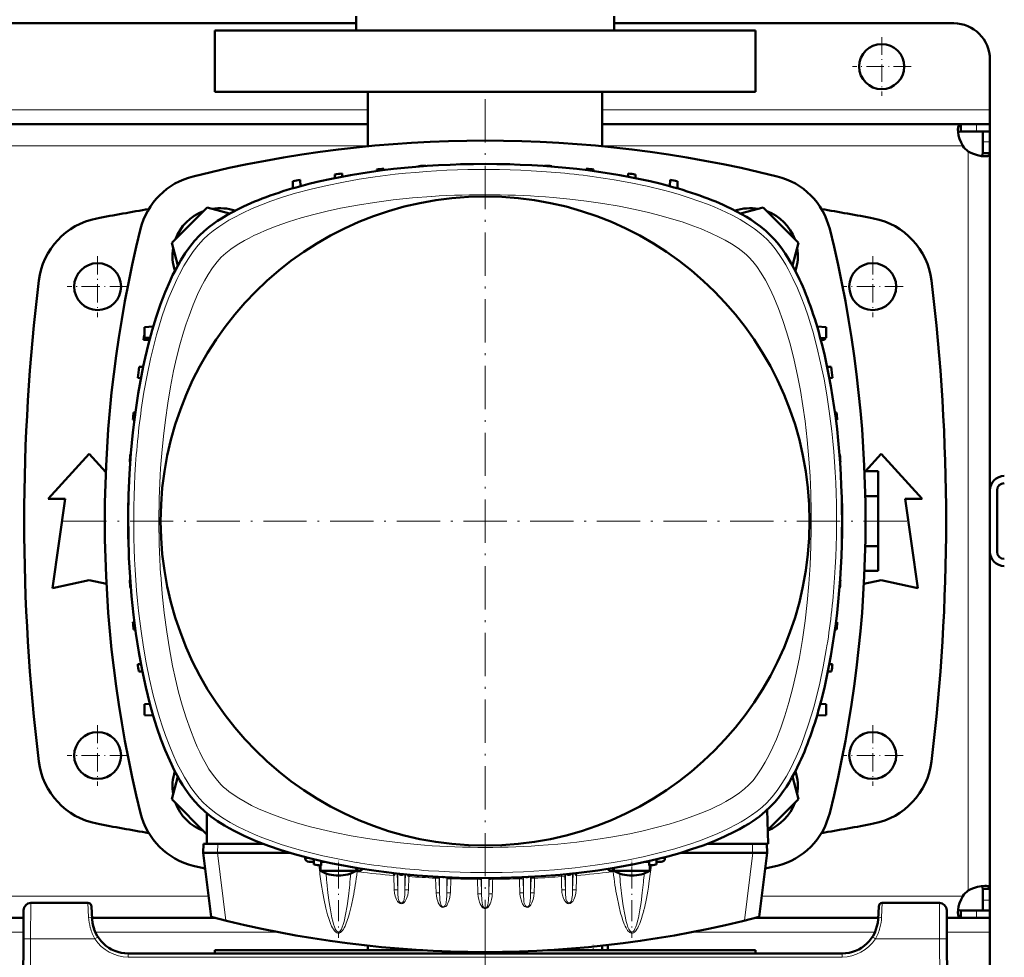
# Model space of a CAD drawing. Extents: x -1438 to 1837, y -1689 to 607.
# Tile 15 of 92: x 168 to 441, y -1374 to -1114. Entities that reach past the tile are written whole.
import ezdxf

# ---------------------------------------------------------------- set-up
doc = ezdxf.new("R2010")
doc.units = 0
doc.linetypes.add('DASHDOT', pattern=[18.5, 12, -3, 0.5, -3])

msp = doc.modelspace()

# ---------------------------------------------------------------- linework, layer by layer
at = {"color": 7, "lineweight": 50}
for p, q in [((261.04, -1117.01), (261.04, -1113.01)), ((332.54, -1113.01), (332.54, -1117.01)), ((261.04, -1115.01), (12.54, -1115.01)), ((221.79, -1117.01), (296.79, -1117.01)), ((221.79, -1134.01), (221.79, -1117.01)), ((296.79, -1117.01), (371.79, -1117.01)), ((426.79, -1115.01), (332.54, -1115.01)), ((371.79, -1134.01), (371.79, -1117.01)), ((436.79, -1139.01), (436.79, -1125.01)), ((296.79, -1134.01), (221.79, -1134.01)), ((264.29, -1149.09), (264.29, -1134.01)), ((371.79, -1134.01), (296.79, -1134.01)), ((329.29, -1149.09), (329.29, -1134.01)), ((436.79, -1143.01), (436.79, -1139.01)), ((264.29, -1143.01), (9.29, -1143.01)), ((428.76, -1143.01), (329.29, -1143.01)), ((428.76, -1143.01), (428.76, -1145.01)), ((433.09, -1143.01), (428.76, -1143.01)), ((436.79, -1143.01), (433.09, -1143.01)), ((436.79, -1143.01), (436.79, -1145.01)), ((433.09, -1145.01), (428.76, -1145.01)), ((436.79, -1145.01), (433.09, -1145.01)), ((434.79, -1147.87), (434.79, -1145.01)), ((436.79, -1145.01), (436.7, -1145.01)), ((436.79, -1147.87), (436.79, -1145.01)), ((434.79, -1151.04), (434.79, -1147.87)), ((436.79, -1151.04), (436.79, -1147.87)), ((436.79, -1151.04), (434.79, -1151.04)), ((436.79, -1244.44), (436.79, -1151.04)), ((278.35, -1154.57), (278.34, -1154.73)), ((280.35, -1154.46), (280.35, -1154.58)), ((289.97, -1154.09), (289.97, -1154.11)), ((303.6, -1154.09), (303.6, -1154.11)), ((313.22, -1154.46), (313.22, -1154.58)), ((315.22, -1154.57), (315.23, -1154.73)), ((255.1, -1156.92), (255.06, -1157.93)), ((257.1, -1156.64), (257.13, -1157.53)), ((266.72, -1155.52), (266.7, -1155.98)), ((268.72, -1155.32), (268.73, -1155.71)), ((324.85, -1155.32), (324.83, -1155.71)), ((326.85, -1155.52), (326.86, -1155.98)), ((336.47, -1156.64), (336.44, -1157.53)), ((338.47, -1156.92), (338.51, -1157.93)), ((243.4, -1160.78), (243.47, -1158.78)), ((245.53, -1160.18), (245.47, -1158.43)), ((348.03, -1160.18), (348.1, -1158.43)), ((350.16, -1160.78), (350.1, -1158.78)), ((219.67, -1166.08), (209.87, -1175.88)), ((225.92, -1167.76), (219.67, -1166.08)), ((373.92, -1166.08), (367.65, -1167.76)), ((383.71, -1175.88), (373.92, -1166.08)), ((209.87, -1175.88), (211.54, -1182.14)), ((382.03, -1182.16), (383.71, -1175.88)), ((202.27, -1199.23), (204.71, -1199.1)), ((202.27, -1202.23), (202.27, -1199.23)), ((388.86, -1199.09), (391.38, -1199.23)), ((391.38, -1199.23), (391.38, -1202.23)), ((202.02, -1202.76), (202.03, -1202.72)), ((203.67, -1202.82), (202.02, -1202.76)), ((202.03, -1202.72), (203.68, -1202.77)), ((202.27, -1202.23), (203.83, -1202.23)), ((389.76, -1202.31), (391.38, -1202.23)), ((389.9, -1202.82), (390.4, -1202.8)), ((201.92, -1210.26), (200.84, -1210.29)), ((392.73, -1210.29), (391.65, -1210.26)), ((200.42, -1213.32), (201.3, -1213.35)), ((392.26, -1213.35), (393.15, -1213.32)), ((199.29, -1222.95), (199.75, -1222.93)), ((393.81, -1222.93), (394.27, -1222.95)), ((199.1, -1224.95), (199.49, -1224.96)), ((394.08, -1224.96), (394.47, -1224.95)), ((175.57, -1246.88), (186.94, -1234.38)), ((186.94, -1234.38), (191.56, -1239.46)), ((402.3, -1239.15), (406.64, -1234.38)), ((406.64, -1234.38), (418.02, -1246.88)), ((198.23, -1236.57), (198.36, -1236.57)), ((198.35, -1234.57), (198.51, -1234.56)), ((395.06, -1234.56), (395.22, -1234.57)), ((395.21, -1236.57), (395.33, -1236.57)), ((402, -1239.15), (405.79, -1239.15)), ((405.79, -1239.15), (405.79, -1246.08)), ((436.79, -1244.51), (436.79, -1261.51)), ((438.79, -1244.51), (438.79, -1261.51)), ((180.32, -1246.88), (175.57, -1246.88)), ((176.82, -1271.63), (180.32, -1246.88)), ((197.86, -1246.2), (197.88, -1246.19)), ((395.69, -1246.19), (395.71, -1246.2)), ((402.22, -1246.08), (405.79, -1246.08)), ((405.79, -1246.08), (405.79, -1259.94)), ((413.27, -1246.88), (416.77, -1271.63)), ((418.02, -1246.88), (413.27, -1246.88)), ((197.78, -1248.19), (197.78, -1252.85)), ((197.82, -1248.2), (197.83, -1248.2)), ((395.74, -1248.2), (395.78, -1248.19)), ((395.78, -1248.2), (395.78, -1248.19)), ((395.78, -1257.82), (395.78, -1248.2)), ((197.78, -1253.17), (197.78, -1257.82)), ((197.82, -1257.82), (197.83, -1257.82)), ((395.74, -1257.82), (395.78, -1257.82)), ((395.78, -1257.82), (395.78, -1257.82)), ((197.86, -1259.82), (197.88, -1259.82)), ((395.69, -1259.82), (395.71, -1259.82)), ((402.22, -1259.94), (405.79, -1259.94)), ((405.79, -1259.94), (405.79, -1266.86)), ((436.79, -1261.57), (436.79, -1354.98)), ((402, -1266.86), (405.79, -1266.86)), ((186.94, -1269.38), (176.82, -1271.63)), ((191.74, -1270.45), (186.94, -1269.38)), ((198.23, -1269.45), (198.36, -1269.44)), ((395.21, -1269.44), (395.33, -1269.45)), ((406.64, -1269.38), (401.84, -1270.45)), ((416.77, -1271.63), (406.64, -1269.38)), ((198.35, -1271.45), (198.51, -1271.45)), ((395.06, -1271.45), (395.22, -1271.45)), ((199.1, -1281.07), (199.49, -1281.06)), ((199.29, -1283.07), (199.75, -1283.09)), ((393.81, -1283.09), (394.27, -1283.07)), ((394.08, -1281.06), (394.47, -1281.07)), ((201.3, -1292.66), (200.42, -1292.7)), ((392.26, -1292.66), (393.15, -1292.7)), ((200.69, -1294.7), (201.71, -1294.73)), ((391.86, -1294.73), (392.87, -1294.7)), ((202.27, -1303.79), (203.8, -1303.71)), ((202.27, -1303.79), (202.27, -1306.79)), ((389.76, -1303.71), (391.38, -1303.79)), ((391.38, -1306.79), (391.38, -1303.79)), ((204.71, -1306.92), (202.27, -1306.79)), ((388.86, -1306.92), (391.38, -1306.79)), ((211.54, -1323.88), (209.87, -1330.13)), ((383.71, -1330.13), (382.03, -1323.86)), ((209.87, -1330.13), (219.62, -1339.88)), ((375.18, -1338.67), (383.71, -1330.13)), ((219.62, -1342.51), (219.62, -1334.04)), ((375.04, -1333.1), (375.28, -1342.47)), ((218.65, -1342.51), (218.58, -1345.01)), ((219.62, -1342.51), (218.65, -1342.51)), ((235.21, -1342.51), (219.62, -1342.51)), ((375.28, -1342.51), (358.36, -1342.51)), ((374.98, -1345.01), (374.92, -1342.51)), ((375.28, -1342.51), (375.28, -1342.47)), ((220.76, -1362.71), (218.58, -1345.01)), ((218.58, -1345.01), (222.55, -1345.01)), ((222.58, -1345.01), (222.55, -1345.01)), ((222.58, -1345.01), (242.62, -1345.01)), ((246.91, -1346.21), (246.9, -1346.53)), ((346.65, -1346.21), (346.67, -1346.53)), ((350.94, -1345.01), (370.98, -1345.01)), ((370.98, -1345.01), (371.01, -1345.01)), ((374.98, -1345.01), (371.01, -1345.01)), ((372.81, -1362.71), (374.98, -1345.01)), ((247.98, -1347.51), (249.26, -1347.51)), ((249.28, -1348.22), (249.23, -1346.79)), ((251.08, -1349.97), (251.08, -1348.51)), ((251.28, -1348.54), (251.33, -1347.28)), ((251.32, -1347.51), (251.47, -1347.51)), ((251.47, -1347.51), (251.69, -1347.51)), ((251.69, -1347.51), (251.75, -1347.51)), ((252.33, -1347.51), (251.75, -1347.51)), ((341.81, -1347.51), (341.23, -1347.51)), ((342.09, -1347.51), (341.81, -1347.51)), ((342.09, -1347.51), (342.25, -1347.51)), ((342.28, -1348.54), (342.24, -1347.28)), ((342.48, -1349.97), (342.48, -1348.51)), ((344.28, -1348.22), (344.33, -1346.79)), ((344.31, -1347.51), (345.58, -1347.51)), ((251.69, -1349.97), (251.08, -1349.97)), ((258.48, -1349.97), (251.69, -1349.97)), ((261.08, -1349.97), (258.48, -1349.97)), ((261.08, -1349.97), (261.08, -1349.51)), ((271.77, -1350.66), (271.42, -1351.27)), ((275.33, -1351.02), (275.64, -1351.6)), ((321.79, -1350.66), (322.15, -1351.27)), ((332.48, -1349.97), (332.48, -1349.51)), ((333.09, -1349.97), (332.48, -1349.97)), ((333.09, -1349.97), (339.88, -1349.97)), ((339.88, -1349.97), (342.48, -1349.97)), ((434.79, -1354.98), (434.79, -1358.14)), ((436.79, -1354.98), (434.79, -1354.98)), ((436.79, -1354.98), (436.79, -1358.14)), ((186.62, -1358.9), (170.76, -1358.9)), ((187.81, -1363.42), (187.62, -1359.84)), ((405.95, -1359.84), (405.76, -1363.42)), ((422.82, -1358.9), (406.95, -1358.9)), ((434.79, -1358.14), (434.79, -1361.01)), ((436.79, -1358.14), (436.79, -1361.01)), ((168.76, -1360.88), (168.72, -1368.84)), ((424.82, -1360.88), (424.86, -1368.84)), ((428.76, -1363.01), (428.76, -1361.01)), ((433.09, -1361.01), (428.76, -1361.01)), ((436.79, -1361.01), (433.09, -1361.01)), ((436.79, -1361.01), (434.79, -1361.01)), ((436.79, -1363.01), (436.79, -1361.01)), ((168.75, -1363.01), (104.83, -1363.01)), ((221.88, -1363.01), (187.79, -1363.01)), ((405.78, -1363.01), (371.68, -1363.01)), ((428.76, -1363.01), (424.83, -1363.01)), ((433.09, -1363.01), (428.76, -1363.01)), ((436.79, -1363.01), (433.09, -1363.01)), ((436.79, -1363.01), (436.79, -1367.01)), ((436.79, -1367.01), (436.79, -1381.01)), ((168.29, -1450.9), (168.72, -1368.84)), ((264.29, -1372.01), (264.29, -1370.74)), ((329.29, -1372.01), (329.29, -1370.74)), ((330.79, -1372.01), (330.79, -1370.57)), ((425.29, -1450.9), (424.86, -1368.84)), ((395.78, -1372.9), (197.8, -1372.9)), ((279.47, -1372.01), (221.79, -1372.01)), ((221.79, -1372.9), (221.79, -1372.01)), ((371.79, -1372.01), (314.09, -1372.01)), ((371.79, -1372.9), (371.79, -1372.01))]:
    msp.add_line(p, q, dxfattribs=at)
at = {"color": 7, "linetype": 'DASHDOT', "lineweight": 18, "ltscale": 0.40625}
for p, q in [((406.79, -1118.88), (406.79, -1135.13)), ((414.92, -1127.01), (398.67, -1127.01))]:
    msp.add_line(p, q, dxfattribs=at)
at = {"color": 7, "linetype": 'DASHDOT', "lineweight": 18}
for p, q in [((296.78, -1136.01), (296.78, -1370.01)), ((413.78, -1253.01), (179.78, -1253.01)), ((296.79, -1395.23), (296.79, -1368.52))]:
    msp.add_line(p, q, dxfattribs=at)
at = {"color": 7, "lineweight": 18}
for p, q in [((264.29, -1139.01), (9.29, -1139.01)), ((436.79, -1139.01), (329.29, -1139.01)), ((433.09, -1143.01), (433.09, -1145.01)), ((264.29, -1149.01), (9.29, -1149.01)), ((429.26, -1149.01), (329.29, -1149.01)), ((436.79, -1147.87), (434.79, -1147.87)), ((430.79, -1253.01), (430.79, -1150.54)), ((430.79, -1253.01), (430.79, -1355.47)), ((222.65, -1342.51), (222.58, -1345.01)), ((370.98, -1345.01), (370.92, -1342.51)), ((224.85, -1363.76), (222.55, -1345.01)), ((371.01, -1345.01), (368.71, -1363.76)), ((246.9, -1346.53), (248.2, -1346.53)), ((345.37, -1346.53), (346.67, -1346.53)), ((261.39, -1349.81), (261.29, -1350.21)), ((261.84, -1349.97), (261.8, -1350.3)), ((271.42, -1351.27), (271.54, -1355.23)), ((272.4, -1350.73), (272.53, -1355.31)), ((272.53, -1350.74), (272.53, -1355.31)), ((274.53, -1350.95), (274.53, -1355.31)), ((274.53, -1355.31), (274.66, -1350.96)), ((275.53, -1355.23), (275.64, -1351.6)), ((283.04, -1351.61), (283.04, -1352.03)), ((284.03, -1351.66), (284.04, -1352.12)), ((284.16, -1351.67), (284.16, -1356.14)), ((286.16, -1351.77), (286.16, -1356.14)), ((286.27, -1352.28), (286.28, -1351.77)), ((287.27, -1352.19), (287.28, -1351.82)), ((306.3, -1352.19), (306.29, -1351.82)), ((307.3, -1352.28), (307.28, -1351.77)), ((307.41, -1351.77), (307.41, -1356.14)), ((309.41, -1351.67), (309.41, -1356.14)), ((309.53, -1351.66), (309.52, -1352.12)), ((310.52, -1351.61), (310.52, -1352.03)), ((317.93, -1351.6), (317.91, -1351.05)), ((319.03, -1355.31), (318.93, -1351.68)), ((319.03, -1350.95), (319.03, -1355.31)), ((321.17, -1350.73), (321.03, -1355.31)), ((321.03, -1350.74), (321.03, -1355.31)), ((331.72, -1349.97), (331.76, -1350.3)), ((332.18, -1349.81), (332.27, -1350.21)), ((283.04, -1352.03), (283.16, -1356.05)), ((284.04, -1352.12), (284.16, -1356.14)), ((286.16, -1356.14), (286.27, -1352.28)), ((287.15, -1356.05), (287.27, -1352.19)), ((294.66, -1352), (294.67, -1352.33)), ((294.67, -1352.33), (294.79, -1356.33)), ((295.66, -1352.01), (295.67, -1352.42)), ((295.67, -1352.42), (295.78, -1356.42)), ((295.78, -1352.01), (295.78, -1356.42)), ((297.78, -1352.01), (297.78, -1356.42)), ((297.9, -1352.42), (297.78, -1356.42)), ((297.91, -1352.01), (297.9, -1352.42)), ((298.9, -1352), (298.9, -1352.33)), ((307.41, -1356.14), (307.3, -1352.28)), ((309.52, -1352.12), (309.41, -1356.14)), ((220.06, -1357.01), (53.51, -1357.01)), ((429.26, -1357.01), (373.51, -1357.01)), ((170.76, -1358.9), (170.72, -1368.84)), ((186.62, -1358.9), (186.81, -1362.87)), ((406.76, -1362.87), (406.95, -1358.9)), ((422.86, -1368.84), (422.82, -1358.9)), ((436.79, -1358.14), (434.79, -1358.14)), ((433.09, -1363.01), (433.09, -1361.01)), ((168.73, -1367.01), (104.85, -1367.01)), ((239.6, -1367.01), (188.68, -1367.01)), ((404.89, -1367.01), (353.97, -1367.01)), ((436.79, -1367.01), (424.85, -1367.01)), ((170.72, -1368.84), (170.29, -1450.9)), ((188.55, -1368.84), (170.72, -1368.84)), ((189.14, -1368.46), (188.55, -1368.84)), ((189.39, -1368.31), (189.14, -1368.46)), ((422.86, -1368.84), (405.03, -1368.84)), ((422.86, -1368.84), (423.29, -1450.9)), ((197.8, -1373.89), (197.8, -1372.9)), ((395.78, -1372.9), (395.78, -1373.89)), ((395.78, -1373.89), (197.8, -1373.89))]:
    msp.add_line(p, q, dxfattribs=at)
at = {"color": 7, "linetype": 'DASHDOT', "lineweight": 18, "ltscale": 0.422498}
for p, q in [((189.29, -1179.56), (189.29, -1196.46)), ((404.29, -1179.56), (404.29, -1196.46)), ((189.29, -1309.56), (189.29, -1326.46)), ((404.29, -1309.56), (404.29, -1326.46))]:
    msp.add_line(p, q, dxfattribs=at)
at = {"color": 7, "linetype": 'DASHDOT', "lineweight": 18, "ltscale": 0.422501}
for p, q in [((197.74, -1188.01), (180.84, -1188.01)), ((412.74, -1188.01), (395.84, -1188.01)), ((197.74, -1318.01), (180.84, -1318.01)), ((412.74, -1318.01), (395.84, -1318.01))]:
    msp.add_line(p, q, dxfattribs=at)
at = {"color": 7, "linetype": 'DASHDOT', "lineweight": 18, "ltscale": 0.073828}
msp.add_line((256.08, -1350.21), (256.08, -1347.26), dxfattribs=at)
at = {"color": 7, "linetype": 'DASHDOT', "lineweight": 18, "ltscale": 0.487851}
msp.add_line((256.08, -1349.08), (256.08, -1368.59), dxfattribs=at)
at = {"color": 7, "linetype": 'DASHDOT', "lineweight": 18, "ltscale": 0.073831}
msp.add_line((337.48, -1350.21), (337.48, -1347.26), dxfattribs=at)
at = {"color": 7, "linetype": 'DASHDOT', "lineweight": 18, "ltscale": 0.487872}
msp.add_line((337.48, -1349.08), (337.48, -1368.59), dxfattribs=at)
at = {"color": 7, "linetype": 'DASHDOT', "lineweight": 18, "ltscale": 0.043002}
msp.add_line((326.79, -1372.15), (326.79, -1370.43), dxfattribs=at)
at = {"color": 7, "lineweight": 50}
for points in [[(427.91, -1144.43), (427.97, -1143.78), (428.05, -1143.52), (428.15, -1143.31), (428.29, -1143.16), (428.46, -1143.06), (428.76, -1143.01)], [(429.26, -1149.01), (428.78, -1148.06), (428.4, -1147.08), (428.13, -1146.11), (427.97, -1145.2), (427.91, -1144.43)], [(428, -1145.44), (428.17, -1145.2), (428.42, -1145.05), (428.76, -1145.01)], [(435.37, -1151.89), (434.43, -1151.81), (433.37, -1151.59), (432.26, -1151.23), (431.51, -1150.92), (430.79, -1150.54)], [(434.79, -1151.04), (434.75, -1151.38), (434.6, -1151.63), (434.36, -1151.8)], [(436.79, -1151.04), (436.77, -1151.22), (436.72, -1151.39), (436.62, -1151.53), (436.48, -1151.65), (436.31, -1151.74), (436.1, -1151.81), (435.76, -1151.87), (435.37, -1151.89)], [(229.79, -1165.79), (228.25, -1166.54), (226.67, -1167.36), (225.16, -1168.2), (223.65, -1169.1), (222.58, -1169.79), (221.52, -1170.52), (220.15, -1171.55), (218.83, -1172.64), (217.59, -1173.81)], [(375.98, -1173.81), (374.6, -1172.53), (373.14, -1171.33), (371.61, -1170.22), (370.44, -1169.43), (369.25, -1168.69), (367.87, -1167.89), (366.49, -1167.14), (365.12, -1166.44), (363.77, -1165.79)], [(217.59, -1173.81), (216.21, -1175.3), (214.88, -1176.95), (213.61, -1178.74), (212.39, -1180.68), (211.61, -1182.02), (210.86, -1183.41), (210.11, -1184.88), (209.39, -1186.39), (208.04, -1189.51), (206.73, -1192.92), (205.52, -1196.47), (204.41, -1200.13), (203.39, -1203.9), (202.46, -1207.75), (201.93, -1210.2), (201.43, -1212.67), (200.54, -1217.69), (199.77, -1222.8), (199.41, -1225.62), (199.08, -1228.46), (198.54, -1234.19), (198.14, -1239.96), (197.89, -1245.76), (197.79, -1251.58), (197.82, -1257.4), (198, -1263.22), (198.29, -1268.53), (198.71, -1273.81), (199.25, -1279.04), (199.91, -1284.22), (200.7, -1289.34), (201.63, -1294.37), (202.65, -1299.06), (203.2, -1301.37), (203.79, -1303.65), (204.73, -1307.01), (205.76, -1310.28), (206.86, -1313.45), (208.04, -1316.51), (209.31, -1319.44), (210.66, -1322.23), (211.39, -1323.6), (212.14, -1324.93), (212.87, -1326.13), (213.61, -1327.28), (214.89, -1329.07), (216.21, -1330.72), (217.59, -1332.2)], [(384, -1186.02), (383.25, -1184.47), (382.44, -1182.89), (381.59, -1181.38), (380.69, -1179.87), (380, -1178.8), (379.27, -1177.75), (378.24, -1176.38), (377.15, -1175.06), (375.98, -1173.81)], [(375.98, -1332.2), (377.26, -1330.83), (378.46, -1329.36), (379.57, -1327.84), (380.36, -1326.66), (381.1, -1325.47), (381.9, -1324.09), (382.65, -1322.71), (383.35, -1321.34), (384, -1320)], [(217.59, -1332.2), (219.07, -1333.58), (220.72, -1334.91), (222.52, -1336.18), (224.45, -1337.41), (225.79, -1338.18), (227.18, -1338.93), (228.65, -1339.68), (230.17, -1340.4), (233.29, -1341.75), (236.69, -1343.06), (240.24, -1344.27), (243.9, -1345.38), (247.67, -1346.4), (251.52, -1347.33), (253.97, -1347.86), (256.45, -1348.36), (261.47, -1349.25), (266.57, -1350.02), (269.4, -1350.38), (272.24, -1350.71), (277.96, -1351.25), (283.74, -1351.65), (289.54, -1351.9), (295.36, -1352), (301.18, -1351.97), (306.99, -1351.79), (312.3, -1351.5), (317.58, -1351.08), (322.82, -1350.54), (328, -1349.88), (333.11, -1349.09), (338.14, -1348.16), (342.84, -1347.14), (345.15, -1346.59), (347.42, -1346), (350.78, -1345.06), (354.05, -1344.03), (357.23, -1342.93), (360.29, -1341.75), (363.22, -1340.48), (366.01, -1339.13), (367.38, -1338.4), (368.7, -1337.65), (369.9, -1336.92), (371.06, -1336.18), (372.85, -1334.9), (374.49, -1333.58), (375.98, -1332.2)], [(435.37, -1354.13), (434.43, -1354.21), (433.37, -1354.43), (432.26, -1354.78), (431.51, -1355.1), (430.79, -1355.47)], [(434.79, -1354.98), (434.75, -1354.64), (434.6, -1354.38), (434.36, -1354.22)], [(436.79, -1354.98), (436.77, -1354.79), (436.72, -1354.63), (436.62, -1354.49), (436.48, -1354.37), (436.31, -1354.28), (436.1, -1354.21), (435.76, -1354.15), (435.37, -1354.13)], [(429.26, -1357.01), (428.78, -1357.95), (428.4, -1358.93), (428.13, -1359.9), (427.97, -1360.82), (427.91, -1361.59)], [(427.91, -1361.59), (427.97, -1362.23), (428.05, -1362.49), (428.15, -1362.7), (428.29, -1362.86), (428.46, -1362.96), (428.76, -1363.01)], [(428, -1360.57), (428.17, -1360.82), (428.42, -1360.96), (428.76, -1361.01)]]:
    msp.add_lwpolyline(points, dxfattribs=at)
at = {"color": 7, "lineweight": 18}
for points in [[(218.66, -1174.89), (219.94, -1173.7), (221.36, -1172.54), (222.9, -1171.42), (224.56, -1170.33), (225.73, -1169.62), (226.95, -1168.94), (229.5, -1167.62), (232.2, -1166.38), (234.71, -1165.34), (237.32, -1164.35), (240.01, -1163.42), (242.08, -1162.76), (244.19, -1162.14), (248.5, -1160.98), (252.93, -1159.94), (257.46, -1159.01), (261.84, -1158.24), (266.28, -1157.57)], [(332.54, -1158.38), (337.19, -1159.22), (341.76, -1160.19), (346.22, -1161.27), (348.41, -1161.86), (350.56, -1162.48), (353.37, -1163.36), (356.1, -1164.3), (358.75, -1165.29), (360.46, -1165.99), (362.12, -1166.71), (363.72, -1167.45), (365.27, -1168.22), (367.5, -1169.43), (369.59, -1170.7), (371.51, -1172.02), (373.26, -1173.39), (374.11, -1174.13), (374.9, -1174.89)], [(223.61, -1179.84), (224.82, -1178.74), (226.24, -1177.63), (228.03, -1176.41), (230, -1175.25), (231.31, -1174.54), (232.67, -1173.86), (234.18, -1173.16), (235.73, -1172.48), (238.85, -1171.24), (242.23, -1170.06), (245.72, -1168.98), (249.3, -1167.99), (252.96, -1167.1), (256.67, -1166.3), (261.34, -1165.42), (266.06, -1164.67), (271.32, -1163.98), (276.62, -1163.43), (281.95, -1163.01)], [(315.63, -1163.32), (320.27, -1163.76), (324.88, -1164.31), (329.45, -1164.97), (333.97, -1165.73), (338.43, -1166.62), (342.07, -1167.45), (345.64, -1168.36), (349.13, -1169.36), (351.44, -1170.09), (353.7, -1170.87), (356.72, -1172.02), (359.61, -1173.26), (361.54, -1174.18), (363.38, -1175.14), (365.11, -1176.15)], [(202.15, -1217.26), (203, -1212.6), (203.96, -1208.03), (205.05, -1203.57), (205.64, -1201.38), (206.26, -1199.23), (207.14, -1196.42), (208.07, -1193.69), (209.07, -1191.04), (209.76, -1189.33), (210.49, -1187.67), (211.23, -1186.07), (212, -1184.52), (213.21, -1182.29), (214.47, -1180.2), (215.79, -1178.28), (217.16, -1176.53), (217.91, -1175.68), (218.66, -1174.89)], [(365.11, -1176.15), (366.96, -1177.36), (367.84, -1178.01), (368.66, -1178.66), (369.34, -1179.25), (369.95, -1179.84)], [(374.9, -1174.89), (376.09, -1176.16), (377.25, -1177.58), (378.37, -1179.12), (379.46, -1180.79), (380.17, -1181.96), (380.85, -1183.17), (382.17, -1185.72), (383.41, -1188.42), (384.46, -1190.94), (385.44, -1193.55), (386.37, -1196.24), (387.03, -1198.31), (387.65, -1200.41), (388.81, -1204.73), (389.85, -1209.16), (390.78, -1213.69), (391.55, -1218.06), (392.22, -1222.5)], [(219.92, -1184.68), (221.14, -1182.83), (221.79, -1181.95), (222.44, -1181.13), (223.03, -1180.45), (223.61, -1179.84)], [(369.95, -1179.84), (371.06, -1181.05), (372.17, -1182.47), (373.37, -1184.24), (374.53, -1186.2), (375.74, -1188.51), (376.89, -1190.97)], [(207.09, -1234.16), (207.54, -1229.52), (208.09, -1224.91), (208.74, -1220.34), (209.51, -1215.82), (210.39, -1211.36), (211.22, -1207.72), (212.13, -1204.15), (213.14, -1200.66), (213.87, -1198.35), (214.65, -1196.09), (215.79, -1193.07), (217.03, -1190.18), (217.95, -1188.25), (218.92, -1186.41), (219.92, -1184.68)], [(376.89, -1190.97), (377.55, -1192.52), (378.18, -1194.12), (379.38, -1197.4), (380.47, -1200.8), (381.47, -1204.29), (382.51, -1208.42), (383.44, -1212.63), (384.23, -1216.81), (384.93, -1221.04), (385.53, -1225.31), (386.13, -1230.5), (386.6, -1235.73), (386.92, -1240.56), (387.14, -1245.41), (387.25, -1250.27), (387.25, -1255.13), (387.15, -1259.99)], [(387.15, -1259.99), (386.93, -1265.21), (386.59, -1270.41), (386.13, -1275.59), (385.53, -1280.72), (384.8, -1285.81), (383.94, -1290.84), (383.05, -1295.21), (382.05, -1299.51), (381.03, -1303.33), (379.9, -1307.05), (378.78, -1310.32), (377.56, -1313.46), (376.59, -1315.71), (375.57, -1317.86), (374.49, -1319.89)], [(223.61, -1326.18), (222.51, -1324.97), (221.4, -1323.55), (220.19, -1321.76), (219.02, -1319.79), (218.32, -1318.48), (217.64, -1317.12), (216.93, -1315.61), (216.26, -1314.06), (215.02, -1310.94), (213.83, -1307.56), (212.75, -1304.07), (211.77, -1300.49), (210.88, -1296.84), (210.07, -1293.12), (209.2, -1288.45), (208.45, -1283.73), (207.76, -1278.47), (207.21, -1273.17), (206.79, -1267.84)], [(218.66, -1331.13), (217.47, -1329.85), (216.32, -1328.44), (215.19, -1326.89), (214.1, -1325.23), (213.4, -1324.06), (212.71, -1322.84), (211.4, -1320.29), (210.15, -1317.59), (209.11, -1315.08), (208.12, -1312.47), (207.2, -1309.78), (206.54, -1307.71), (205.91, -1305.6), (204.75, -1301.29), (203.71, -1296.86), (202.79, -1292.33), (202.02, -1287.95), (201.35, -1283.51)], [(391.41, -1288.76), (390.57, -1293.42), (389.6, -1297.99), (388.52, -1302.45), (387.93, -1304.63), (387.31, -1306.78), (386.43, -1309.59), (385.49, -1312.32), (384.5, -1314.97), (383.8, -1316.68), (383.08, -1318.34), (382.34, -1319.95), (381.57, -1321.5), (380.36, -1323.73), (379.09, -1325.81), (377.77, -1327.74), (376.4, -1329.49), (375.66, -1330.33), (374.9, -1331.13)], [(374.49, -1319.89), (373.39, -1321.74), (372.25, -1323.42), (371.1, -1324.92), (370.52, -1325.58), (369.95, -1326.18)], [(228.45, -1329.87), (226.61, -1328.65), (225.72, -1328), (224.91, -1327.35), (224.23, -1326.76), (223.61, -1326.18)], [(369.95, -1326.18), (368.75, -1327.28), (367.33, -1328.39), (365.54, -1329.6), (363.57, -1330.77), (362.26, -1331.47), (360.9, -1332.15), (359.39, -1332.86), (357.84, -1333.54), (354.71, -1334.77), (351.33, -1335.96), (347.85, -1337.04), (344.27, -1338.02), (340.61, -1338.91), (336.89, -1339.72), (332.23, -1340.59), (327.5, -1341.34), (322.25, -1342.03), (316.95, -1342.58), (311.61, -1343)], [(277.93, -1342.7), (273.29, -1342.25), (268.68, -1341.71), (264.11, -1341.05), (259.59, -1340.28), (255.13, -1339.4), (251.5, -1338.57), (247.93, -1337.66), (244.43, -1336.65), (242.12, -1335.92), (239.87, -1335.14), (236.85, -1334), (233.96, -1332.76), (232.02, -1331.84), (230.18, -1330.87), (228.45, -1329.87)], [(261.03, -1347.64), (256.37, -1346.79), (251.8, -1345.83), (247.34, -1344.74), (245.16, -1344.15), (243.01, -1343.53), (240.2, -1342.65), (237.47, -1341.72), (234.82, -1340.72), (233.11, -1340.03), (231.45, -1339.31), (229.84, -1338.56), (228.29, -1337.79), (226.06, -1336.58), (223.98, -1335.32), (222.05, -1334), (220.3, -1332.63), (219.46, -1331.88), (218.66, -1331.13)], [(374.9, -1331.13), (373.63, -1332.32), (372.21, -1333.47), (370.67, -1334.6), (369, -1335.69), (367.83, -1336.39), (366.62, -1337.08), (364.07, -1338.39), (361.37, -1339.64), (358.85, -1340.68), (356.24, -1341.67), (353.55, -1342.59), (351.48, -1343.25), (349.38, -1343.88), (345.06, -1345.04), (340.63, -1346.08), (336.1, -1347), (331.73, -1347.77), (327.29, -1348.44)], [(318.93, -1351.68), (318.92, -1351.68), (318.91, -1351.67), (318.81, -1351.64), (318.61, -1351.61), (317.93, -1351.6)], [(252.89, -1353.17), (253.19, -1356.07), (253.54, -1358.76), (253.86, -1360.83)], [(284.04, -1352.12), (284.04, -1352.11), (284.02, -1352.1), (283.92, -1352.07), (283.77, -1352.04), (283.04, -1352.03)], [(286.27, -1352.28), (286.27, -1352.27), (286.29, -1352.26), (286.39, -1352.23), (286.58, -1352.2), (287.27, -1352.19)], [(295.67, -1352.42), (295.66, -1352.42), (295.65, -1352.4), (295.54, -1352.37), (295.34, -1352.35), (294.67, -1352.33)], [(297.9, -1352.42), (297.9, -1352.42), (297.92, -1352.4), (298.03, -1352.37), (298.23, -1352.35), (298.9, -1352.33)], [(307.3, -1352.28), (307.29, -1352.27), (307.28, -1352.26), (307.18, -1352.23), (306.98, -1352.2), (306.3, -1352.19)], [(309.52, -1352.12), (309.53, -1352.11), (309.54, -1352.1), (309.64, -1352.07), (309.8, -1352.04), (310.52, -1352.03)], [(340.68, -1353.17), (340.37, -1356.07), (340.03, -1358.76), (339.71, -1360.83)], [(256.41, -1367.19), (256.65, -1367.07), (256.86, -1366.92), (257.07, -1366.72), (257.26, -1366.49), (257.49, -1366.15), (257.7, -1365.81), (257.95, -1365.32), (258.18, -1364.82), (258.56, -1363.8), (258.9, -1362.78), (259.19, -1361.74), (259.74, -1359.51), (260.19, -1357.26)], [(256.67, -1366.56), (256.92, -1366.15), (257.16, -1365.59), (257.4, -1364.89), (257.64, -1364.07), (258.08, -1362.09), (258.49, -1359.72), (258.86, -1356.98)], [(272.53, -1355.31), (272.53, -1355.31), (272.52, -1355.3), (272.45, -1355.27), (272.31, -1355.25), (271.93, -1355.22), (271.54, -1355.23)], [(271.54, -1355.23), (271.63, -1356.15), (271.84, -1357.05), (271.99, -1357.49), (272.17, -1357.92), (272.49, -1358.46), (272.7, -1358.7), (272.93, -1358.9), (273.23, -1359.06), (273.56, -1359.11), (273.76, -1359.08), (273.96, -1359.01), (274.3, -1358.77), (274.59, -1358.43), (274.83, -1358.05), (275.01, -1357.65), (275.31, -1356.77), (275.46, -1356), (275.53, -1355.23)], [(272.63, -1357.19), (272.7, -1357.69), (272.75, -1357.94), (272.87, -1358.3)], [(274.14, -1358.41), (274.29, -1358.01), (274.36, -1357.73), (274.44, -1357.17)], [(274.53, -1355.31), (274.54, -1355.31), (274.55, -1355.3), (274.62, -1355.27), (274.76, -1355.25), (275.14, -1355.22), (275.53, -1355.23)], [(283.16, -1356.05), (283.26, -1357.02), (283.47, -1357.96), (283.62, -1358.41), (283.8, -1358.85), (284.11, -1359.43), (284.3, -1359.68), (284.53, -1359.9), (284.8, -1360.06), (285.07, -1360.13), (285.36, -1360.11), (285.62, -1360.01), (285.84, -1359.85), (286.03, -1359.65), (286.22, -1359.4), (286.38, -1359.13), (286.57, -1358.74), (286.72, -1358.35), (286.98, -1357.43), (287.13, -1356.48), (287.15, -1356.05)], [(284.16, -1356.14), (284.15, -1356.13), (284.12, -1356.12), (283.92, -1356.08), (283.28, -1356.05), (283.16, -1356.05)], [(285.25, -1359.93), (285.43, -1359.86), (285.59, -1359.72), (285.72, -1359.55), (285.81, -1359.35), (285.95, -1358.92), (286, -1358.63), (286.07, -1358.05), (286.14, -1356.87), (286.16, -1356.14)], [(286.16, -1356.14), (286.16, -1356.14), (286.17, -1356.13), (286.24, -1356.1), (286.38, -1356.08), (286.76, -1356.05), (287.15, -1356.05)], [(295.78, -1356.42), (295.78, -1356.41), (295.77, -1356.4), (295.7, -1356.38), (295.56, -1356.35), (295.18, -1356.33), (294.79, -1356.33)], [(294.79, -1356.33), (294.86, -1357.14), (295.01, -1357.94), (295.24, -1358.71), (295.42, -1359.17), (295.64, -1359.61), (295.93, -1360.03), (296.11, -1360.21), (296.32, -1360.36), (296.54, -1360.46), (296.78, -1360.5)], [(295.78, -1356.42), (295.85, -1358.06), (295.93, -1358.93), (296.02, -1359.37), (296.17, -1359.81), (296.33, -1360.06), (296.54, -1360.25), (296.78, -1360.31)], [(298.78, -1356.33), (298.71, -1357.14), (298.56, -1357.94), (298.33, -1358.71), (298.15, -1359.17), (297.92, -1359.61), (297.63, -1360.03), (297.45, -1360.21), (297.25, -1360.36), (297.02, -1360.46), (296.78, -1360.5)], [(297.78, -1356.42), (297.72, -1358.06), (297.63, -1358.93), (297.55, -1359.37), (297.4, -1359.81), (297.24, -1360.06), (297.02, -1360.25), (296.78, -1360.31)], [(297.78, -1356.42), (297.79, -1356.41), (297.8, -1356.4), (297.87, -1356.38), (298.01, -1356.35), (298.39, -1356.33), (298.78, -1356.33)], [(307.41, -1356.14), (307.4, -1356.13), (307.37, -1356.12), (307.17, -1356.08), (306.53, -1356.05), (306.41, -1356.05)], [(310.4, -1356.05), (310.31, -1357.02), (310.1, -1357.96), (309.95, -1358.41), (309.77, -1358.85), (309.45, -1359.43), (309.26, -1359.68), (309.04, -1359.9), (308.77, -1360.06), (308.49, -1360.13), (308.2, -1360.11), (307.95, -1360.01), (307.72, -1359.85), (307.53, -1359.65), (307.34, -1359.4), (307.18, -1359.13), (307, -1358.74), (306.84, -1358.35), (306.58, -1357.43), (306.44, -1356.48), (306.41, -1356.05)], [(308.32, -1359.93), (308.13, -1359.86), (307.98, -1359.72), (307.85, -1359.55), (307.75, -1359.35), (307.62, -1358.92), (307.56, -1358.63), (307.5, -1358.05), (307.43, -1356.87), (307.41, -1356.14)], [(309.41, -1356.14), (309.41, -1356.14), (309.42, -1356.13), (309.49, -1356.1), (309.63, -1356.08), (310.01, -1356.05), (310.4, -1356.05)], [(319.03, -1355.31), (319.03, -1355.31), (319.02, -1355.3), (318.95, -1355.27), (318.81, -1355.25), (318.43, -1355.22), (318.04, -1355.23)], [(322.03, -1355.23), (321.94, -1356.15), (321.73, -1357.05), (321.58, -1357.49), (321.39, -1357.92), (321.07, -1358.46), (320.87, -1358.7), (320.63, -1358.9), (320.34, -1359.06), (320.01, -1359.11), (319.8, -1359.08), (319.61, -1359.01), (319.27, -1358.77), (318.97, -1358.43), (318.74, -1358.05), (318.55, -1357.65), (318.26, -1356.77), (318.1, -1356), (318.04, -1355.23)], [(319.42, -1358.41), (319.27, -1358.01), (319.21, -1357.73), (319.13, -1357.17)], [(320.93, -1357.19), (320.87, -1357.69), (320.81, -1357.94), (320.7, -1358.3)], [(321.03, -1355.31), (321.04, -1355.3), (321.07, -1355.29), (321.18, -1355.26), (321.36, -1355.24), (322.03, -1355.23)], [(337.15, -1367.19), (336.92, -1367.07), (336.71, -1366.92), (336.5, -1366.72), (336.31, -1366.49), (336.07, -1366.15), (335.86, -1365.81), (335.61, -1365.32), (335.39, -1364.82), (335, -1363.8), (334.67, -1362.78), (334.37, -1361.74), (333.83, -1359.51), (333.37, -1357.26)], [(336.9, -1366.56), (336.65, -1366.15), (336.4, -1365.59), (336.16, -1364.89), (335.93, -1364.06), (335.49, -1362.09), (335.08, -1359.72), (334.7, -1356.98)], [(272.87, -1358.3), (273.02, -1358.57), (273.23, -1358.78), (273.44, -1358.87)], [(273.44, -1358.87), (273.61, -1358.87), (273.76, -1358.81), (273.94, -1358.68), (274.14, -1358.41)], [(284.25, -1358.08), (284.31, -1358.61), (284.36, -1358.87), (284.46, -1359.26), (284.6, -1359.56), (284.7, -1359.69), (284.86, -1359.84), (285.06, -1359.93), (285.25, -1359.93)], [(309.32, -1358.08), (309.26, -1358.61), (309.21, -1358.87), (309.1, -1359.26), (308.96, -1359.56), (308.87, -1359.69), (308.7, -1359.84), (308.51, -1359.93), (308.32, -1359.93)], [(320.12, -1358.87), (319.96, -1358.87), (319.8, -1358.81), (319.62, -1358.68), (319.42, -1358.41)], [(320.7, -1358.3), (320.54, -1358.57), (320.33, -1358.78), (320.12, -1358.87)], [(252.81, -1361.11), (253.09, -1362.18), (253.41, -1363.23), (253.91, -1364.62), (254.2, -1365.3), (254.43, -1365.75), (254.69, -1366.18), (254.98, -1366.59), (255.18, -1366.8), (255.4, -1366.99), (255.65, -1367.15), (255.95, -1367.24), (256.26, -1367.23), (256.41, -1367.19)], [(253.86, -1360.83), (254.28, -1363.01), (254.5, -1363.96), (254.73, -1364.78), (254.97, -1365.5), (255.22, -1366.09), (255.47, -1366.53), (255.72, -1366.81), (255.89, -1366.92), (256.06, -1366.96), (256.22, -1366.94)], [(340.76, -1361.11), (340.47, -1362.18), (340.16, -1363.23), (339.66, -1364.62), (339.36, -1365.3), (339.13, -1365.75), (338.88, -1366.18), (338.58, -1366.59), (338.39, -1366.8), (338.17, -1366.99), (337.91, -1367.15), (337.62, -1367.24), (337.3, -1367.23), (337.15, -1367.19)], [(339.71, -1360.83), (339.29, -1363.01), (339.07, -1363.96), (338.84, -1364.78), (338.6, -1365.5), (338.35, -1366.09), (338.09, -1366.53), (337.84, -1366.81), (337.67, -1366.92), (337.5, -1366.96), (337.34, -1366.94)], [(256.22, -1366.94), (256.45, -1366.81), (256.67, -1366.56)], [(337.34, -1366.94), (337.12, -1366.81), (336.9, -1366.56)], [(168.72, -1368.84), (168.72, -1368.84), (168.75, -1368.84), (170.72, -1368.84)]]:
    msp.add_lwpolyline(points, dxfattribs=at)
at = {"color": 7, "lineweight": 50}
for centre, radius in [((406.79, -1127.01), 6.25), ((296.78, -1253.01), 90), ((189.29, -1188.01), 6.5), ((404.29, -1188.01), 6.5), ((189.29, -1318.01), 6.5), ((404.29, -1318.01), 6.5)]:
    msp.add_circle(centre, radius, dxfattribs=at)
for centre, radius, start, end in [((426.79, -1125.01), 10, 0, 90), ((296.79, -1482.63), 335.12, 76.0141, 103.9859), ((434.91, -1144.89), 7, 216.0817, 233.9139), ((296.78, -1454.01), 300, 93.1409, 93.5235), ((296.78, -1454.01), 300, 90.9192, 91.3012), ((296.78, -1454.01), 300, 88.6988, 89.0808), ((296.78, -1454.01), 300, 86.4765, 86.8591), ((220.63, -1176.85), 20, 103.9859, 166.0141), ((296.78, -1454.01), 300, 97.602, 97.9876), ((296.78, -1454.01), 300, 95.3674, 95.7512), ((296.78, -1454.01), 300, 84.2488, 84.6326), ((296.78, -1454.01), 300, 82.0124, 82.398), ((372.95, -1176.85), 20, 13.9859, 76.0141), ((296.78, -1454.01), 300, 99.8484, 100.2363), ((296.78, -1454.01), 300, 79.7637, 80.1516), ((296.79, -1724.26), 565.5, 99.4939, 100.9844), ((223.25, -1179.47), 13.2, 110.38, 159.62), ((223.25, -1179.47), 13.2, 71.5125, 99.62), ((370.33, -1179.47), 13.2, 80.38, 108.5343), ((370.33, -1179.47), 13.2, 20.38, 69.62), ((296.79, -1724.26), 565.5, 79.0156, 80.5062), ((192.85, -1188.75), 20, 100.9844, 173.0365), ((400.73, -1188.75), 20, 6.9635, 79.0156), ((526.41, -1253.01), 335.12, 166.0141, 193.9859), ((67.17, -1253.01), 335.12, 346.0141, 13.9859), ((223.25, -1179.47), 13.2, 170.38, 198.4658), ((370.33, -1179.47), 13.2, 341.444, 9.62), ((718.94, -1253.01), 550, 173.0365, 186.9635), ((-125.36, -1253.01), 550, 353.0365, 6.9635), ((497.78, -1253.01), 300, 170.0727, 170.3496), ((390.37, -1201.8), 1, 272, 334.7073), ((497.78, -1253.01), 300, 171.8143, 172.398), ((95.78, -1253.01), 300, 7.602, 8.1857), ((497.78, -1253.01), 300, 174.2488, 174.6326), ((95.78, -1253.01), 300, 5.3674, 5.7512), ((497.78, -1253.01), 300, 176.4765, 176.8591), ((95.78, -1253.01), 300, 3.1409, 3.5235), ((440.79, -1244.51), 4, 90, 180), ((440.79, -1244.51), 2, 90, 180), ((497.78, -1253.01), 300, 178.6988, 179.0808), ((95.78, -1253.01), 300, 0.9192, 1.3012), ((198.78, -1257.82), 1, 180.0772, 196.9461), ((497.78, -1253.01), 300, 180.9192, 181.3012), ((95.78, -1253.01), 300, 358.6988, 359.0808), ((440.79, -1261.51), 4, 180, 270), ((440.79, -1261.51), 2, 180, 270), ((497.78, -1253.01), 300, 183.1409, 183.5235), ((95.78, -1253.01), 300, 356.4765, 356.8591), ((497.78, -1253.01), 300, 185.3674, 185.7512), ((95.78, -1253.01), 300, 354.2488, 354.6326), ((497.78, -1253.01), 300, 187.6021, 187.9876), ((95.78, -1253.01), 300, 352.0124, 352.398), ((192.85, -1317.26), 20, 186.9635, 259.0156), ((400.73, -1317.26), 20, 280.9844, 353.0365), ((223.25, -1326.55), 13.2, 161.5341, 189.62), ((370.33, -1326.55), 13.2, 350.38, 18.5561), ((223.25, -1326.55), 13.2, 200.38, 249.62), ((370.33, -1326.55), 13.2, 291.5834, 339.62), ((220.63, -1329.17), 20, 193.9859, 256.0141), ((372.95, -1329.17), 20, 283.9859, 346.0141), ((296.79, -781.76), 565.5, 259.0156, 260.5061), ((296.79, -781.76), 565.5, 279.4938, 280.9844), ((296.79, -1023.39), 335.12, 256.0141, 256.5985), ((296.78, -1052.01), 300, 260.8898, 261.2765), ((296.78, -1052.01), 300, 278.7235, 279.1102), ((296.79, -1023.39), 335.12, 283.3984, 283.9859), ((256.08, -1341.31), 10, 240, 270), ((256.08, -1341.31), 10, 270, 300), ((261.92, -1348.97), 1, 191.4887, 330), ((273.53, -1350.11), 1, 221.6126, 306.7162), ((285.16, -1350.78), 1, 246.8763, 287.4426), ((308.41, -1350.78), 1, 252.559, 293.1221), ((320.03, -1350.11), 1, 233.2844, 318.3869), ((331.64, -1348.97), 1, 210, 348.5114), ((337.48, -1341.31), 10, 240, 270), ((337.48, -1341.31), 10, 270, 300), ((434.91, -1361.13), 7, 126.0861, 143.9183), ((170.76, -1360.9), 2, 90, 179.7), ((186.62, -1359.9), 1, 3, 90), ((406.95, -1359.9), 1, 90, 177), ((422.82, -1360.9), 2, 0.3, 90), ((296.78, -1072.51), 300, 255.32, 284.68), ((197.8, -1362.9), 10, 183, 270), ((197.79, -1362.9), 10, 183.9422, 198.8098), ((197.81, -1362.89), 10.02, 194.756, 198.7969), ((395.78, -1362.9), 10, 270, 357.0001)]:
    msp.add_arc(centre, radius, start, end, dxfattribs=at)
at = {"color": 7, "lineweight": 18}
for centre, radius, start, end in [((410.76, -1329.5), 161.22, 186.7462, 188.5467), ((182.8, -1329.5), 161.22, 351.4533, 353.2538), ((453.79, -1333.65), 201.85, 184.8456, 185.5494), ((96.69, -1337.25), 163.37, 353.0644, 355.2758), ((261.74, -1348.94), 1.35, 234.6002, 250.4746), ((296.78, -1051.64), 300.7, 263.3195, 265.1616), ((296.78, -1051.64), 300.7, 265.9673, 267.3812), ((360.31, -1350.46), 41.4, 180.6944, 181.6999), ((331.24, -1345.83), 4.5, 276.6805, 283.2935), ((331.82, -1348.94), 1.35, 289.5262, 305.3945), ((496.73, -1337.25), 163.22, 184.7279, 186.9413), ((139.78, -1333.65), 201.85, 354.4506, 355.1544), ((296.78, -1051.64), 300.7, 268.1866, 269.5974), ((293.71, -1355.16), 21.17, 180.4253, 185.5172), ((252.75, -1355.12), 21.78, 354.6176, 359.5018), ((310.12, -1355.92), 25.96, 180.4973, 184.7844), ((283.44, -1355.92), 25.96, 355.2156, 359.5027), ((340.81, -1355.12), 21.78, 180.4982, 185.3824), ((299.86, -1355.16), 21.17, 354.4828, 359.5747), ((200.37, -1362.22), 13.58, 182.7354, 195.3114), ((393.25, -1362.23), 13.53, 344.6596, 357.2824), ((199.8, -1362.36), 12.98, 195.3711, 209.9371), ((257.47, -1366.2), 1.45, 210.6768, 223.1147), ((336.1, -1366.2), 1.45, 316.8774, 329.3325), ((393.75, -1362.35), 13.01, 330.0886, 344.6192), ((197.8, -1362.89), 11, 212.7709, 269.9923), ((395.77, -1362.89), 11, 270.0069, 327.2297), ((370.32, -1422.24), 63.69, 56.9791, 57.8765)]:
    msp.add_arc(centre, radius, start, end, dxfattribs=at)
at = {"color": 7, "lineweight": 50}
for centre, major_axis, ratio, start_param, end_param in [((298.33, -1185.45), (86.66, -0.65), 0.36274, 1.591335, 2.189042), ((295.21, -1185.45), (86.68, 0.66), 0.362703, 0.952302, 1.549968), ((306.94, -1187.25), (94.64, -3.02), 0.351803, 2.250394, 2.535), ((286.74, -1187.21), (94.51, 2.98), 0.351815, 0.60704, 0.891907), ((362.54, -1263.17), (-3.02, -94.64), 0.351803, 2.250394, 2.535), ((364.34, -1254.55), (-0.65, -86.66), 0.36274, 1.591334, 2.189042), ((198.78, -1248.2), (0, -0.999), 0.999391, 4.416449, 4.711037), ((364.34, -1251.44), (0.66, -86.68), 0.362703, 0.952302, 1.549967), ((362.58, -1242.97), (2.98, -94.51), 0.351814, 0.60704, 0.891907), ((248.05, -1346.51), (1.14, 0.23), 0.853683, 2.936487, 4.481103), ((345.51, -1346.51), (1.14, -0.23), 0.853683, 4.943675, 6.488291)]:
    msp.add_ellipse(centre, major_axis=major_axis, ratio=ratio, start_param=start_param, end_param=end_param, dxfattribs=at)
at = {"color": 7, "lineweight": 18}
for centre, major_axis, ratio, start_param, end_param in [((296.77, -1184.89), (83.23, 0.01), 0.352744, 1.380583, 1.945852), ((296.98, -1184.64), (82.84, -0.08), 0.351398, 1.127543, 1.382617), ((296.77, -1190.44), (79.94, 0.01), 0.349164, 1.332486, 1.757153), ((228.42, -1252.81), (-0.08, -82.84), 0.351398, 4.269136, 4.52421), ((364.9, -1253), (0.01, -83.23), 0.352744, 1.380582, 1.945852), ((234.21, -1253.03), (0.01, -79.94), 0.349164, 4.474079, 4.898746), ((228.67, -1253.02), (0.01, -83.23), 0.352744, 4.522175, 5.087445), ((365.15, -1253.21), (-0.08, -82.84), 0.351398, 1.127543, 1.382617), ((296.8, -1315.58), (79.94, 0.01), 0.349164, 4.474079, 4.898746), ((251.79, -1346.51), (0, 1), 0.866025, 2.577768, 3.101963), ((296.58, -1321.37), (82.84, -0.08), 0.351398, 4.269136, 4.52421), ((296.79, -1321.12), (83.23, 0.01), 0.352744, 4.522175, 5.087444), ((341.78, -1346.51), (0, 1), 0.866025, 3.181224, 3.705428), ((256.32, -1305.9), (-0.19, -61.27), 0.120604, 0.577016, 0.762779), ((262.33, -1345.89), (-4.47, 0), 0.992546, 1.337092, 1.453325), ((296.78, -1056.09), (-298.48, 0), 0.992546, 1.616846, 1.641707), ((-4481.21, -1491.12), (-4801.2, 0), 0.992546, 3.170112, 3.170874), ((5181.94, -1492.85), (-4861.89, 0), 0.992546, 6.253842, 6.254662), ((296.78, -1056.04), (-298.53, 0), 0.992546, 1.655874, 1.68826), ((337.24, -1305.9), (0.19, -61.27), 0.120604, 5.520407, 5.706169), ((255.93, -1305.5), (0.13, -61.72), 0.121044, 5.602064, 5.834263), ((4784.74, -1482.14), (-4487.76, 0), 0.992546, 6.254039, 6.254936), ((296.78, -1056.11), (-298.46, 0), 0.992546, 1.577876, 1.602684), ((-4245.85, -1484.04), (-4554.08, 0), 0.992546, 3.169911, 3.170766), ((4896.17, -1484.99), (-4587.61, 0), 0.992546, 6.25398, 6.254865), ((337.63, -1305.5), (-0.13, -61.72), 0.121044, 0.448922, 0.681121), ((186.81, -1363.47), (0.999, 0.052), 0.602126, 0.000227, 1.539305), ((406.76, -1363.47), (0.999, -0.053), 0.602236, 1.602683, 3.141439), ((422.86, -1368.85), (-2, -0.01), 0.005236, 3.141593, 4.712362)]:
    msp.add_ellipse(centre, major_axis=major_axis, ratio=ratio, start_param=start_param, end_param=end_param, dxfattribs=at)

doc.saveas('drawing.dxf')
